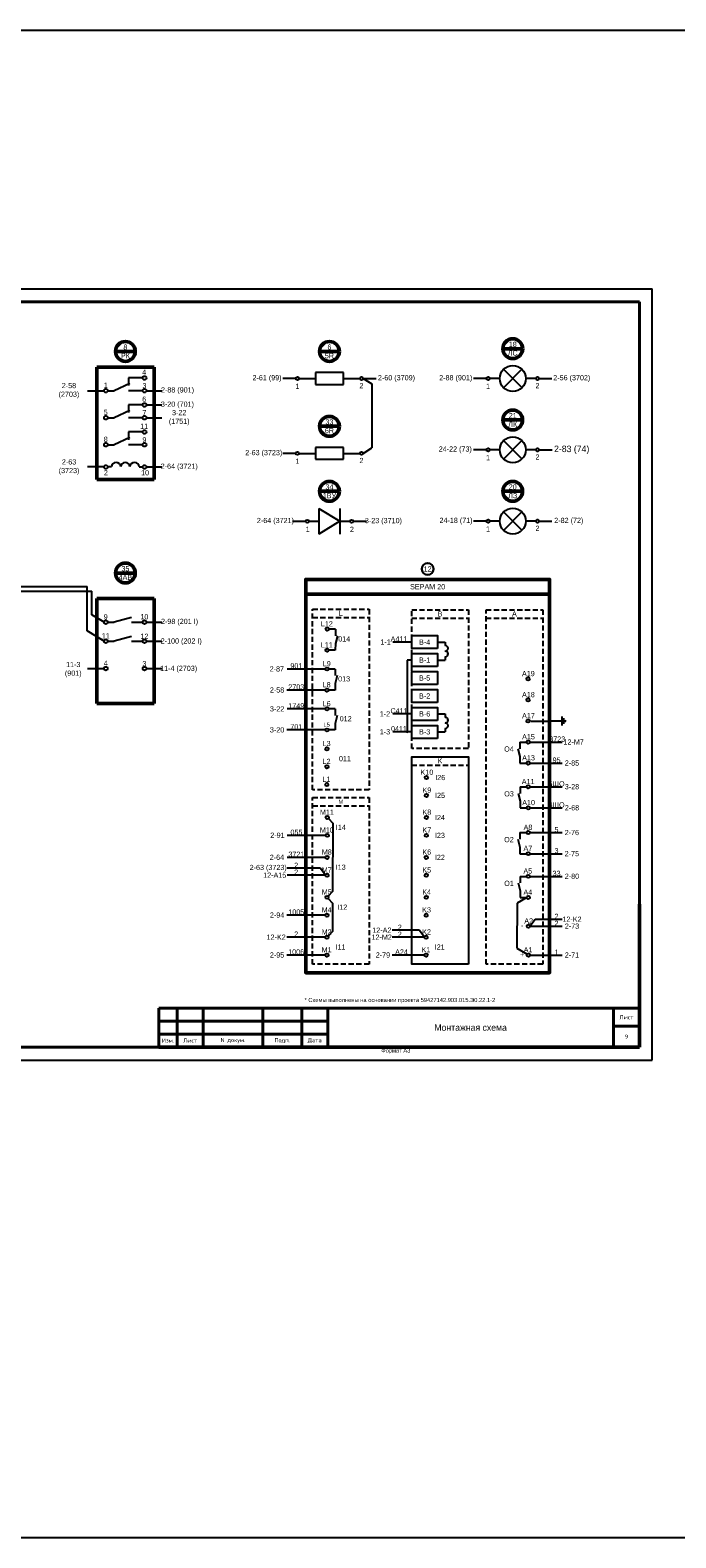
# Model space of a CAD drawing. Header units: millimetres. Extents: x 4897 to 12009, y -3017 to 2708.
# Tile 78 of 86: x 8929 to 9177, y 1313 to 1894. Entities that reach past the tile are written whole.
import ezdxf

# ---------------------------------------------------------------- set-up
doc = ezdxf.new("R2010")
doc.units = ezdxf.units.MM
doc.linetypes.add('JIS_02_2.0', pattern=[3, 2, -1])
doc.layers.add('основная 0.5', color=7, linetype='Continuous', lineweight=50)
doc.styles.add('SIMPLEX', font='txt', dxfattribs={"height": 5})

msp = doc.modelspace()

# ---------------------------------------------------------------- linework, layer by layer
for p, q in [((8748.24, 1794.23), (9168.26, 1794.23)), ((9168.26, 1497.19), (9168.26, 1794.23)), ((9168.26, 1497.19), (9168.26, 1794.23)), ((8972.08, 1759.88), (8966.65, 1759.88)), ((8966.65, 1759.88), (8966.65, 1756.99)), ((9031.06, 1759.67), (9026.06, 1759.67)), ((9032.26, 1759.67), (9038.57, 1759.67)), ((9049.4, 1761.93), (9038.57, 1761.93)), ((9049.4, 1759.67), (9055.72, 1759.67)), ((9056.92, 1759.67), (9061.92, 1759.67)), ((9104.45, 1759.67), (9099.45, 1759.67)), ((9109.57, 1759.67), (9105.65, 1759.67)), ((9123.49, 1759.67), (9119.57, 1759.67)), ((9124.68, 1759.67), (9129.68, 1759.67)), ((8967.12, 1757.74), (8961.16, 1754.98)), ((8972.08, 1754.98), (8966.65, 1754.98)), ((9060.28, 1757.59), (9060.28, 1732.92)), ((8972.08, 1749.48), (8966.65, 1749.48)), ((8966.65, 1749.48), (8966.65, 1746.59)), ((8967.12, 1747.34), (8961.16, 1744.57)), ((8972.08, 1744.57), (8966.65, 1744.57)), ((8967.12, 1736.93), (8961.16, 1734.17)), ((8972.08, 1739.07), (8966.65, 1739.07)), ((8966.65, 1739.07), (8966.65, 1736)), ((8972.08, 1734.17), (8966.65, 1734.17)), ((9031.06, 1730.84), (9026.06, 1730.84)), ((9032.26, 1730.84), (9038.57, 1730.84)), ((9049.4, 1733.09), (9038.57, 1733.09)), ((9049.4, 1730.84), (9055.72, 1730.84)), ((9123.49, 1732.21), (9119.57, 1732.21)), ((9124.69, 1732.2), (9129.69, 1732.2)), ((9104.45, 1704.74), (9099.45, 1704.74)), ((9109.57, 1704.74), (9105.65, 1704.74)), ((9123.49, 1704.74), (9119.57, 1704.74)), ((9124.68, 1704.74), (9129.68, 1704.74)), ((8877.68, 1679.57), (8950.74, 1679.57)), ((8950.74, 1662.52), (8950.74, 1679.57)), ((8879.5, 1677.75), (8952.56, 1677.75)), ((8952.56, 1668.71), (8952.56, 1677.75)), ((8957.21, 1665.83), (8952.56, 1668.71)), ((8967.83, 1667.69), (8961.16, 1665.83)), ((8957.21, 1658.51), (8950.74, 1662.52)), ((8967.83, 1665.83), (8972.08, 1665.83)), ((9046.27, 1663.17), (9043.73, 1663.17)), ((9046.27, 1663.17), (9046.26, 1660.62)), ((9047.04, 1660.62), (9046.26, 1657.62)), ((8967.83, 1660.38), (8961.16, 1658.51)), ((8967.83, 1658.51), (8972.08, 1658.51)), ((9046.25, 1655.06), (9043.71, 1655.06)), ((9046.26, 1657.62), (9046.25, 1655.06)), ((9075.65, 1658.16), (9068.44, 1658.16)), ((9085.65, 1658.16), (9088.6, 1658.16)), ((9088.6, 1658.16), (9088.6, 1656.84)), ((9075.65, 1651.25), (9073.93, 1651.25)), ((9073.93, 1651.25), (9073.93, 1623.59)), ((9085.65, 1651.25), (9088.6, 1651.25)), ((9088.6, 1652.55), (9088.6, 1651.25)), ((8950.78, 1647.97), (8957.21, 1647.97)), ((8973.52, 1647.97), (8979.42, 1647.97)), ((9042.47, 1647.8), (9027.7, 1647.8)), ((9046.23, 1647.8), (9043.69, 1647.8)), ((9046.23, 1647.8), (9046.22, 1645.25)), ((9047, 1645.25), (9046.22, 1642.25)), ((9042.42, 1639.7), (9027.65, 1639.7)), ((9046.21, 1639.7), (9043.67, 1639.7)), ((9046.22, 1642.25), (9046.21, 1639.7)), ((9042.44, 1632.43), (9027.67, 1632.43)), ((9046.23, 1632.43), (9043.69, 1632.43)), ((9046.23, 1632.43), (9046.22, 1629.88)), ((9046.22, 1626.88), (9046.21, 1624.33)), ((9047, 1629.88), (9046.22, 1626.88)), ((9075.65, 1630.51), (9068.44, 1630.51)), ((9085.65, 1630.51), (9088.6, 1630.51)), ((9088.6, 1630.51), (9088.6, 1629.19)), ((9121.5, 1627.78), (9129.11, 1627.78)), ((9133.59, 1627.78), (9128.74, 1627.78)), ((9133.59, 1626.03), (9133.59, 1629.53)), ((9134.29, 1626.73), (9134.29, 1628.83)), ((9134.61, 1627.43), (9134.61, 1628.13)), ((9134.61, 1628.13), (9134.96, 1627.78)), ((9134.61, 1627.43), (9134.96, 1627.78)), ((9042.42, 1624.33), (9027.65, 1624.33)), ((9046.21, 1624.33), (9043.67, 1624.33)), ((9075.65, 1623.59), (9068.44, 1623.59)), ((9085.65, 1623.59), (9088.6, 1623.59)), ((9088.6, 1624.89), (9088.6, 1623.59)), ((9116.57, 1617.12), (9117.35, 1614.12)), ((9117.34, 1619.67), (9117.35, 1617.12)), ((9117.34, 1619.67), (9119.88, 1619.67)), ((9117.35, 1614.12), (9117.36, 1611.57)), ((9121.14, 1619.67), (9133.59, 1619.67)), ((9117.36, 1611.57), (9119.9, 1611.57)), ((9121.16, 1611.57), (9133.59, 1611.57)), ((9117.37, 1602.44), (9117.38, 1599.88)), ((9117.37, 1602.44), (9119.91, 1602.44)), ((9121.17, 1602.44), (9133.59, 1602.44)), ((9116.6, 1599.88), (9117.38, 1596.88)), ((9117.38, 1596.88), (9117.39, 1594.33)), ((9117.39, 1594.33), (9119.93, 1594.33)), ((9121.19, 1594.33), (9133.59, 1594.33)), ((9043.58, 1590.18), (9045.27, 1588.43)), ((9045.24, 1588.47), (9045.21, 1562.11)), ((9042.49, 1583.75), (9027.72, 1583.75)), ((9116.57, 1582.25), (9117.35, 1579.25)), ((9117.34, 1584.8), (9117.35, 1582.25)), ((9117.34, 1584.8), (9119.88, 1584.8)), ((9117.35, 1579.25), (9117.36, 1576.69)), ((9121.13, 1584.8), (9133.56, 1584.8)), ((9042.47, 1575.26), (9027.7, 1575.26)), ((9117.36, 1576.69), (9119.9, 1576.69)), ((9121.15, 1576.69), (9133.56, 1576.69)), ((9040.43, 1571.06), (9027.68, 1571.06)), ((9042.45, 1568.38), (9027.68, 1568.38)), ((9042.45, 1568.38), (9040.43, 1571.06)), ((9117.37, 1567.96), (9117.38, 1565.41)), ((9117.37, 1567.96), (9119.91, 1567.96)), ((9121.17, 1567.96), (9133.59, 1567.96)), ((9045.21, 1562.11), (9043.5, 1560.34)), ((9116.6, 1565.41), (9117.38, 1562.41)), ((9117.38, 1562.41), (9117.39, 1559.85)), ((9043.5, 1559.44), (9045.2, 1557.69)), ((9045.2, 1557.69), (9045.18, 1546.74)), ((9116.21, 1557.67), (9116.16, 1540.25)), ((9119.93, 1559.85), (9116.21, 1557.67)), ((9117.39, 1559.85), (9119.93, 1559.85)), ((9042.42, 1553.01), (9027.65, 1553.01)), ((9121.21, 1548.75), (9123.23, 1551.43)), ((9123.23, 1551.43), (9133.61, 1551.43)), ((9042.4, 1544.52), (9027.63, 1544.52)), ((9045.18, 1546.74), (9043.46, 1544.97)), ((9078.55, 1547.21), (9068.18, 1547.21)), ((9080.58, 1544.52), (9068.18, 1544.52)), ((9080.58, 1544.52), (9078.55, 1547.21)), ((9121.21, 1548.75), (9133.59, 1548.75)), ((9116.16, 1540.25), (9120.06, 1537.96)), ((9042.38, 1537.64), (9027.61, 1537.64)), ((9080.56, 1537.64), (9068.18, 1537.64)), ((9121.23, 1537.64), (9133.59, 1537.64)), ((8748.24, 1497.19), (9168.26, 1497.19))]:
    msp.add_line(p, q)
at = {"lineweight": 40}
for p, q in [((8768.24, 1789.23), (9163.34, 1789.23)), ((9163.34, 1789.23), (9163.34, 1502.23)), ((8978.34, 1517.23), (9043.34, 1517.23)), ((9153.34, 1517.23), (9153.34, 1502.23)), ((8978.34, 1512.23), (9043.34, 1512.23)), ((9153.34, 1510.23), (9163.34, 1510.23)), ((8978.34, 1507.23), (9043.34, 1507.23)), ((8768.24, 1502.23), (9163.34, 1502.23))]:
    msp.add_line(p, q, dxfattribs=at)
at = {"lineweight": 50}
for p, q in [((9118.39, 1771.15), (9110.74, 1771.15)), ((8969.25, 1770.09), (8961.6, 1770.09)), ((9047.81, 1770.09), (9040.16, 1770.09)), ((8976.47, 1764.06), (8954.38, 1764.06)), ((8954.38, 1764.06), (8954.38, 1720.76)), ((8976.47, 1764.06), (8976.47, 1720.76)), ((9118.39, 1743.69), (9110.74, 1743.69)), ((9118.39, 1743.69), (9110.74, 1743.69)), ((9047.81, 1741.26), (9040.16, 1741.26)), ((8976.47, 1720.76), (8954.38, 1720.76)), ((9047.81, 1716.23), (9040.16, 1716.23)), ((9118.39, 1716.23), (9110.74, 1716.23)), ((9118.39, 1716.23), (9110.74, 1716.23)), ((8969.25, 1684.77), (8961.6, 1684.77)), ((8976.47, 1674.91), (8954.38, 1674.91)), ((8954.38, 1674.91), (8954.38, 1634.55)), ((8976.47, 1674.91), (8976.47, 1634.55)), ((8976.47, 1634.55), (8954.38, 1634.55))]:
    msp.add_line(p, q, dxfattribs=at)
at = {"color": 7}
for p, q in [((9038.57, 1761.93), (9038.57, 1757.41)), ((9049.4, 1757.41), (9049.4, 1761.93)), ((9056.92, 1759.67), (9060.28, 1757.59)), ((8950.78, 1754.98), (8957.21, 1754.98)), ((8958.64, 1754.98), (8961.16, 1754.98)), ((8973.52, 1754.98), (8979.42, 1754.98)), ((9038.57, 1757.41), (9049.4, 1757.41)), ((8973.52, 1749.48), (8979.42, 1749.48)), ((8958.64, 1744.57), (8961.16, 1744.57)), ((8973.52, 1744.57), (8979.42, 1744.57)), ((8958.64, 1734.17), (8961.16, 1734.17)), ((9038.57, 1733.09), (9038.57, 1728.58)), ((9049.4, 1728.58), (9049.4, 1733.09)), ((9056.92, 1730.84), (9060.28, 1732.92)), ((9104.45, 1732.21), (9099.45, 1732.21)), ((9109.57, 1732.21), (9105.65, 1732.21)), ((8957.21, 1725.59), (8950.78, 1725.59)), ((8960.06, 1725.59), (8958.64, 1725.59)), ((8970.75, 1725.59), (8972.08, 1725.59)), ((8973.52, 1725.59), (8979.42, 1725.59)), ((9038.57, 1728.58), (9049.4, 1728.58)), ((9039.97, 1709.61), (9039.97, 1699.76)), ((9039.97, 1709.61), (9048.01, 1704.69)), ((9048.01, 1709.61), (9048.01, 1699.76)), ((9029.77, 1704.69), (9034.85, 1704.69)), ((9036.05, 1704.69), (9039.97, 1704.69)), ((9048.01, 1704.69), (9039.97, 1699.76)), ((9048.01, 1704.69), (9051.93, 1704.69)), ((9053.13, 1704.69), (9058.21, 1704.69)), ((8958.64, 1665.83), (8961.16, 1665.83)), ((8973.52, 1665.83), (8979.42, 1665.83)), ((8958.64, 1658.51), (8961.16, 1658.51)), ((8973.52, 1658.51), (8979.42, 1658.51))]:
    msp.add_line(p, q, dxfattribs=at)
at = {"color": 40, "true_color": 0xf8d731}
for p, q in [((9118.11, 1756.14), (9111.03, 1763.2)), ((9111.04, 1756.12), (9118.08, 1763.23)), ((9114.57, 1759.67), (9114.57, 1759.67))]:
    msp.add_line(p, q, dxfattribs=at)
at = {"color": 1}
for p, q in [((9118.11, 1728.68), (9111.03, 1735.74)), ((9111.04, 1728.66), (9118.08, 1735.76)), ((9114.57, 1732.21), (9114.57, 1732.21))]:
    msp.add_line(p, q, dxfattribs=at)
at = {"color": 3}
for p, q in [((9118.11, 1701.21), (9111.03, 1708.27)), ((9111.04, 1701.2), (9118.08, 1708.3)), ((9114.57, 1704.74), (9114.57, 1704.74))]:
    msp.add_line(p, q, dxfattribs=at)
at = {"linetype": 'JIS_02_2.0'}
for p, q in [((9037.47, 1667.63), (9059.33, 1667.63)), ((9075.65, 1667.42), (9097.51, 1667.42)), ((9104.28, 1667.42), (9126.14, 1667.42)), ((9075.65, 1610.84), (9097.51, 1610.84)), ((9037.47, 1595.09), (9059.33, 1595.09))]:
    msp.add_line(p, q, dxfattribs=at)
at = {"color": 1}
msp.add_lwpolyline([(5068.94, 1893.8), (10143.57, 1893.8), (10143.57, 1313.24), (5068.94, 1313.24)], close=True, dxfattribs=at)
at = {"lineweight": 50}
msp.add_lwpolyline([(9034.87, 1682.31), (9034.87, 1682.31), (9128.74, 1682.31), (9128.74, 1676.62), (9034.87, 1676.62), (9034.87, 1682.31)], dxfattribs=at)
msp.add_lwpolyline([(9034.87, 1676.62), (9128.74, 1676.62), (9128.74, 1530.83), (9034.87, 1530.83)], close=True, dxfattribs=at)
at = {"linetype": 'JIS_02_2.0'}
for points in [[(9059.33, 1601.23), (9037.47, 1601.23), (9037.47, 1670.83), (9059.33, 1670.83)], [(9097.51, 1617.14), (9075.65, 1617.14), (9075.65, 1670.62), (9097.51, 1670.62)], [(9126.14, 1534.13), (9104.28, 1534.13), (9104.28, 1670.62), (9126.14, 1670.62)], [(9059.33, 1534.13), (9037.47, 1534.13), (9037.47, 1598.29), (9059.33, 1598.29)]]:
    msp.add_lwpolyline(points, close=True, dxfattribs=at)
for points in [[(9085.65, 1655.66), (9075.65, 1655.66), (9075.65, 1660.66), (9085.65, 1660.66)], [(9085.65, 1655.66), (9075.65, 1655.66), (9075.65, 1660.66), (9085.65, 1660.66)], [(9085.65, 1648.75), (9075.65, 1648.75), (9075.65, 1653.75), (9085.65, 1653.75)], [(9085.65, 1648.75), (9075.65, 1648.75), (9075.65, 1653.75), (9085.65, 1653.75)], [(9085.65, 1641.83), (9075.65, 1641.83), (9075.65, 1646.83), (9085.65, 1646.83)], [(9085.65, 1641.83), (9075.65, 1641.83), (9075.65, 1646.83), (9085.65, 1646.83)], [(9085.65, 1634.92), (9075.65, 1634.92), (9075.65, 1639.92), (9085.65, 1639.92)], [(9085.65, 1634.92), (9075.65, 1634.92), (9075.65, 1639.92), (9085.65, 1639.92)], [(9085.65, 1628.01), (9075.65, 1628.01), (9075.65, 1633), (9085.65, 1633)], [(9085.65, 1628.01), (9075.65, 1628.01), (9075.65, 1633), (9085.65, 1633)], [(9085.65, 1621.09), (9075.65, 1621.09), (9075.65, 1626.09), (9085.65, 1626.09)], [(9085.65, 1621.09), (9075.65, 1621.09), (9075.65, 1626.09), (9085.65, 1626.09)], [(9097.51, 1534.13), (9075.65, 1534.13), (9075.65, 1614.04), (9097.51, 1614.04)]]:
    msp.add_lwpolyline(points, close=True)
at = {"lineweight": 50, "const_width": 0.45}
msp.add_lwpolyline([(9073.93, 1623.87, 1), (9073.93, 1623.32, 1)], format="xyb", close=True, dxfattribs=at)
at = {"lineweight": 50}
for centre in [(8965.43, 1770.09), (9043.99, 1770.09), (9114.57, 1771.15), (9114.56, 1743.69), (9043.99, 1741.26), (9043.99, 1716.23), (9114.56, 1716.23), (8965.43, 1684.77)]:
    msp.add_circle(centre, 3.82, dxfattribs=at)
at = {"color": 7}
for centre, radius in [((8972.8, 1759.88), 0.719), ((9114.57, 1759.67), 5), ((8957.93, 1754.98), 0.719), ((8972.8, 1754.98), 0.719), ((8972.8, 1749.48), 0.719), ((8957.93, 1744.57), 0.719), ((8972.8, 1744.57), 0.719), ((8972.8, 1739.07), 0.719), ((9114.57, 1732.21), 5), ((8957.93, 1734.17), 0.719), ((8972.8, 1734.17), 0.719), ((9105.05, 1732.21), 0.599), ((8957.93, 1725.59), 0.719), ((8972.8, 1725.59), 0.719), ((9114.57, 1704.74), 5), ((8957.93, 1665.83), 0.719), ((8972.8, 1665.83), 0.719), ((8957.93, 1658.51), 0.719), ((8972.8, 1658.51), 0.719)]:
    msp.add_circle(centre, radius, dxfattribs=at)
for centre, radius in [((9031.66, 1759.67), 0.599), ((9056.32, 1759.67), 0.599), ((9105.05, 1759.67), 0.599), ((9124.09, 1759.67), 0.599), ((9031.66, 1730.84), 0.599), ((9056.32, 1730.84), 0.599), ((9124.09, 1732.21), 0.599), ((9035.45, 1704.69), 0.599), ((9052.53, 1704.69), 0.599), ((9105.05, 1704.74), 0.599), ((9124.09, 1704.74), 0.599), ((9043.14, 1663.17), 0.629), ((9043.08, 1655.06), 0.629), ((8957.93, 1647.97), 0.719), ((8972.8, 1647.97), 0.719), ((9043.1, 1647.8), 0.629), ((9120.46, 1643.99), 0.629), ((9043.05, 1639.7), 0.629), ((9043.06, 1632.43), 0.629), ((9120.48, 1635.89), 0.629), ((9120.49, 1627.78), 0.629), ((9043.05, 1624.33), 0.629), ((9120.51, 1619.67), 0.629), ((9043.03, 1617.06), 0.629), ((9043.01, 1610.18), 0.629), ((9120.53, 1611.57), 0.629), ((9042.99, 1603.3), 0.629), ((9081.34, 1606), 0.629), ((9120.54, 1602.44), 0.629), ((9081.34, 1599.12), 0.629), ((9043.14, 1590.63), 0.629), ((9081.32, 1590.63), 0.629), ((9120.56, 1594.33), 0.629), ((9120.51, 1584.8), 0.629), ((9043.12, 1583.75), 0.629), ((9081.3, 1583.75), 0.629), ((9043.1, 1575.26), 0.629), ((9081.28, 1575.26), 0.629), ((9120.52, 1576.69), 0.629), ((9043.08, 1568.38), 0.629), ((9081.26, 1568.38), 0.629), ((9120.54, 1567.96), 0.629), ((9043.06, 1559.89), 0.629), ((9081.24, 1559.89), 0.629), ((9120.56, 1559.85), 0.629), ((9043.05, 1553.01), 0.629), ((9081.23, 1553.01), 0.629), ((9043.03, 1544.52), 0.629), ((9081.21, 1544.52), 0.629), ((9120.58, 1548.75), 0.629), ((9043.01, 1537.64), 0.629), ((9081.19, 1537.64), 0.629), ((9120.6, 1537.64), 0.629)]:
    msp.add_circle(centre, radius)
at = {"lineweight": 30}
msp.add_circle((9081.8, 1686.33), 2.25, dxfattribs=at)
at = {"color": 7}
for centre in [(8961.84, 1725.59), (8965.4, 1725.59), (8968.97, 1725.59)]:
    msp.add_arc(centre, 1.78, 0, 180, dxfattribs=at)
at = {"linetype": 'Continuous', "lineweight": 25, "ltscale": 4.8}
for centre, start, end in [((9088.58, 1655.77), 270.82778, 89.02388), ((9088.59, 1653.62), 270.51984, 89.6285), ((9088.58, 1628.11), 270.82778, 89.02388), ((9088.59, 1625.97), 270.51984, 89.6285)]:
    msp.add_arc(centre, 1.07, start, end, dxfattribs=at)
at = {"layer": 'основная 0.5', "color": 0}
for p, q in [((9163.34, 1502.23), (9163.34, 1557.23)), ((8978.34, 1502.23), (9163.34, 1502.23))]:
    msp.add_line(p, q, dxfattribs=at)
at = {"layer": 'основная 0.5', "lineweight": 40}
for p, q in [((8978.34, 1517.23), (8978.34, 1502.23)), ((8985.34, 1502.23), (8985.34, 1517.23)), ((8995.34, 1502.23), (8995.34, 1517.23)), ((9018.34, 1502.23), (9018.34, 1517.23)), ((9033.34, 1502.23), (9033.34, 1517.23)), ((9043.34, 1502.23), (9043.34, 1517.23)), ((9043.34, 1517.23), (9163.34, 1517.23))]:
    msp.add_line(p, q, dxfattribs=at)

# ---------------------------------------------------------------- texts
at = {"color": 7, "style": 'SIMPLEX'}
for s, p in [('1', (9034.85, 1700.6)), ('2', (9051.87, 1700.6))]:
    msp.add_text(s, height=2, dxfattribs=at).set_placement(p)
at = {"color": 7, "attachment_point": 5, "style": 'SIMPLEX'}
for s, insert, char_height, width in [('8\\PРК', (8965.43, 1770.09), 2, 13.7171), ('6\\P5R', (9043.99, 1770.09), 2, 13.7171), ('18\\PЛС', (9114.57, 1771.15), 2, 13.7171), ('4', (8972.65, 1762.09), 2, 2.4873), ('2-61 (99)', (9019.96, 1759.67), 2, 13.7171), ('2-60 (3709)', (9069.8, 1759.67), 2, 13.7171), ('2-88 (901)', (9092.61, 1759.67), 2, 13.7171), ('2-56 (3702)', (9137.3, 1759.67), 2, 19.2048), ('2-58 (2703)', (8943.69, 1754.98), 2, 12.6293), ('1', (8957.86, 1757.04), 2, 2.4873), ('3', (8972.76, 1756.88), 2, 2.4873), ('2-88 (901)', (8985.5, 1754.98), 2, 12.4159), ('1', (9031.66, 1756.65), 2, 13.1618), ('2', (9056.32, 1756.93), 2, 13.1618), ('1', (9105.05, 1756.65), 2, 13.1618), ('2', (9124.09, 1756.93), 2, 13.1618), ('5', (8957.86, 1746.64), 2, 2.4873), ('6', (8972.65, 1751.68), 2, 2.4873), ('7', (8972.76, 1746.48), 2, 2.4873), ('3-22 (1751)', (8986.15, 1744.57), 2, 12.4159), ('3-20 (701)', (8985.46, 1749.48), 2, 12.4159), ('11', (8972.65, 1741.28), 2, 2.4873), ('33\\P6R', (9043.99, 1741.26), 2, 13.7171), ('21\\PЛК', (9114.56, 1743.69), 2, 13.7171), ('8', (8957.86, 1736.24), 2, 2.4873), ('9', (8972.76, 1736.07), 2, 2.4873), ('2-83 (74)', (9137.26, 1732.2), 2.5, 13.6861), ('2-63 (3723)', (9018.7, 1730.84), 2, 13.7171), ('24-22 (73)', (9092.44, 1732.21), 2, 13.7171), ('1', (9105.05, 1729.19), 2, 13.1618), ('2', (9124.09, 1729.47), 2, 13.1618), ('2-63 (3723)', (8943.74, 1725.59), 2, 11.8037), ('2', (8957.93, 1723.4), 2, 2.4873), ('10', (8973, 1723.36), 2, 2.343), ('2-64 (3721)', (8986.16, 1725.59), 2, 13.3206), ('1', (9031.66, 1727.82), 2, 13.1618), ('2', (9056.32, 1728.1), 2, 13.1618), ('\\pt8;34\\P1ВУ', (9043.99, 1716.23), 2, 4.8313), ('20\\PЛЗ', (9114.56, 1716.23), 2, 13.7171), ('2-64 (3721)', (9023.2, 1704.69), 2, 13.7171), ('3-23 (3710)', (9064.77, 1704.66), 2, 14.2223), ('\\pt10;24-18 (71)', (9092.73, 1704.74), 2, 13.7171), ('1', (9105.05, 1701.73), 2, 13.1618), ('2', (9124.09, 1702), 2, 13.1618), ('2-82 (72)', (9136.16, 1704.74), 2, 11.3963), ('35\\P4АВ', (8965.43, 1684.77), 2, 13.7171), ('9', (8957.86, 1667.89), 2, 2.4873), ('10', (8972.76, 1667.91), 2, 2.4873), ('2-98 (201 I)', (8986.28, 1665.83), 2, 13.1522), ('11', (8957.86, 1660.58), 2, 2.4873), ('12', (8972.76, 1660.42), 2, 2.4873), ('\\pt10;2-100 (202 I)', (8986.93, 1658.3), 2, 15.1788), ('11-3 (901)', (8945.35, 1647.57), 2, 10.9019), ('\\pt10;11-4 (2703)', (8985.93, 1647.75), 2, 15.1788)]:
    msp.add_mtext(s, dxfattribs=dict(at, insert=insert, char_height=char_height, width=width))
at = {"attachment_point": 5, "style": 'SIMPLEX'}
for s, insert, char_height, width in [('12', (9081.8, 1686.33), 2, 4.6046), ('{\\C256;SEPAM 20}', (9081.8, 1679.47), 2, 93.8727), ('L12', (9043.01, 1665.21), 2, 4.6655), ('\\pt2;L', (9048.4, 1669.23), 2, 21.8634), ('\\pt2;B', (9086.58, 1669.02), 2, 21.8634), ('\\pt2;A', (9115.21, 1669.02), 2, 21.8634), ('\\pt2;014', (9049.68, 1659.38), 2, 4.6655), ('\\pt2;L11', (9042.95, 1657.1), 2, 4.6655), ('\\pt2;1-1', (9065.61, 1658.19), 2, 4.6655), ('\\pt2;A411', (9070.78, 1659.36), 2, 4.6655), ('B-4', (9080.65, 1658.16), 2, 9.9995), ('4', (8957.86, 1650.03), 2, 2.4873), ('3', (8972.76, 1649.87), 2, 2.4873), ('\\pt2;2-87', (9023.74, 1647.83), 2, 4.6655), ('\\pt2;901', (9031.27, 1649), 2, 4.6655), ('L9', (9042.97, 1649.84), 2, 4.6655), ('B-1', (9080.65, 1651.25), 2, 9.9995), ('\\pt2;013', (9049.65, 1644.01), 2, 4.6655), ('B-5', (9080.65, 1644.33), 2, 9.9995), ('\\pt2;A19', (9120.58, 1646.03), 2, 9), ('\\pt2;2-58', (9023.82, 1639.73), 2, 6.2102), ('\\pt2;2703', (9031.22, 1640.89), 2, 4.6655), ('\\pt2;L8', (9042.92, 1641.74), 2, 4.6655), ('B-2', (9080.65, 1637.42), 2, 9.9995), ('\\pt2;A18', (9120.6, 1637.93), 2, 9), ('\\pt2;3-22', (9023.85, 1632.46), 2, 4.6655), ('\\pt2;1749', (9031.23, 1633.63), 2, 4.6655), ('L6', (9042.94, 1634.47), 2, 4.6655), ('\\pt2;1-2', (9065.36, 1630.54), 2, 9), ('\\pt2;C411', (9070.78, 1631.7), 2, 4.6655), ('B-6', (9080.65, 1630.51), 2, 9.9995), ('\\pt2;701', (9031.22, 1625.52), 2, 9), ('\\pt1.6;L5', (9042.92, 1626.37), 1.6, 9), ('\\pt2;012', (9050.24, 1628.64), 2, 4.6655), ('\\pt2;0411', (9070.78, 1624.79), 2, 4.6655), ('\\pt2;A17', (9120.62, 1629.82), 2, 9), ('\\pt2;3-20', (9023.82, 1624.36), 2, 4.6655), ('\\pt2;L3', (9042.9, 1619.1), 2, 4.6655), ('\\pt2;1-3', (9065.36, 1623.62), 2, 9), ('B-3', (9080.65, 1623.59), 2, 9), ('\\pt2;A15', (9120.63, 1621.71), 2, 9), ('\\pt2;3723', (9131.71, 1620.82), 2, 9), ('\\pt2;12-M7', (9138.02, 1619.71), 2, 9), ('\\pt2;011', (9049.96, 1613.27), 2, 4.6655), ('О4', (9113.1, 1616.98), 2, 9), ('\\pt2;A13', (9120.65, 1613.61), 2, 9), ('\\pt2;L2', (9042.88, 1612.22), 2, 4.6655), ('K10', (9081.51, 1608.04), 2, 9), ('\\pt2;K', (9086.58, 1612.44), 2, 9), ('\\pt2;95', (9131.44, 1612.71), 2, 9), ('\\pt2;2-85', (9137.37, 1611.6), 2, 9), ('\\pt2;L1', (9042.86, 1605.34), 2, 4.6655), ('\\pt2;I26', (9086.63, 1606), 2, 9), ('\\pt2;A11', (9120.5, 1604.48), 2, 9), ('\\pt2;5ШО', (9131.44, 1603.58), 2, 9), ('\\pt2;3-28', (9137.37, 1602.47), 2, 9), ('\\pt1.6;M', (9048.4, 1596.69), 1.6, 21.8634), ('\\pt2;K9', (9081.51, 1601.16), 2, 9), ('\\pt2;I25', (9086.57, 1599.12), 2, 9), ('О3', (9113.13, 1599.74), 2, 9), ('A10', (9120.68, 1596.37), 2, 9), ('M11', (9043.01, 1592.67), 2, 9), ('K8', (9081.5, 1592.67), 2, 9), ('\\pt2;I24', (9086.55, 1590.63), 2, 9), ('\\pt2;4ШО', (9131.44, 1595.47), 2, 9), ('\\pt2;2-68', (9137.37, 1594.36), 2, 9), ('\\pt2;055', (9031.29, 1584.94), 2, 9), ('\\pt2;M10', (9042.99, 1585.79), 2, 9), ('\\pt2;I14', (9048.37, 1586.83), 2, 9), ('\\pt2;K7', (9081.48, 1585.79), 2, 9), ('\\pt2;A8', (9120.43, 1586.84), 2, 9), ('\\pt2;5', (9131.41, 1585.94), 2, 9), ('\\pt2;2-76', (9137.33, 1584.83), 2, 9), ('\\pt2;2-91', (9023.96, 1583.78), 2, 9), ('\\pt2;I23', (9086.53, 1583.75), 2, 9), ('О2', (9113.1, 1582.1), 2, 9), ('\\pt2;A7', (9120.39, 1578.73), 2, 9), ('\\pt2;2-64', (9023.76, 1575.29), 2, 9), ('\\pt2;3721', (9031.27, 1576.46), 2, 9), ('M8', (9042.97, 1577.3), 2, 9), ('K6', (9081.46, 1577.3), 2, 9), ('\\pt2;I22', (9086.51, 1575.26), 2, 9), ('\\pt2;3', (9131.41, 1577.84), 2, 9), ('\\pt2;2-75', (9137.33, 1576.72), 2, 9), ('2-63 (3723)', (9020.41, 1571.09), 2, 15.036), ('\\pt2;12-A15', (9022.93, 1568.41), 2, 9), ('\\pt2;2', (9031.18, 1569.58), 2, 9), ('\\pt2;2', (9031.19, 1572.21), 2, 9), ('\\pt2;M7', (9042.95, 1570.42), 2, 9), ('\\pt2;I13', (9048.33, 1571.47), 2, 9), ('\\pt2;K5', (9081.44, 1570.42), 2, 9), ('\\pt2;A5', (9120.37, 1570), 2, 9), ('\\pt2;33', (9131.44, 1569.1), 2, 9), ('\\pt2;2-80', (9137.37, 1567.99), 2, 9), ('M5', (9042.94, 1561.93), 2, 9), ('K4', (9081.42, 1561.93), 2, 9), ('О1', (9113.13, 1565.26), 2, 9), ('\\pt2;A4', (9120.38, 1561.89), 2, 9), ('\\pt2;M4', (9042.92, 1555.05), 2, 9), ('\\pt2;I12', (9048.93, 1556.1), 2, 9), ('\\pt2;K3', (9081.4, 1555.05), 2, 9), ('\\pt2;2-94', (9023.84, 1553.04), 2, 9), ('\\pt2;1005', (9031.22, 1554.21), 2, 9), ('\\pt2;A2', (9120.7, 1550.79), 2, 9), ('\\pt2;2', (9131.44, 1549.89), 2, 9), ('\\pt2;2', (9131.46, 1552.58), 2, 9), ('\\pt2;12-K2', (9137.39, 1551.46), 2, 9), ('\\pt2;12-K2', (9023.47, 1544.55), 2, 9), ('\\pt2;2', (9031.2, 1545.72), 2, 9), ('\\pt2;M2', (9042.9, 1546.56), 2, 9), ('\\pt2;12-M2', (9064.11, 1544.55), 2, 9), ('\\pt2;12-A2', (9064.18, 1547.24), 2, 9), ('\\pt2;2', (9071.08, 1548.35), 2, 9), ('\\pt2;2', (9071.08, 1545.67), 2, 9), ('\\pt2;K2', (9081.39, 1546.56), 2, 9), ('\\pt2;-', (9118.16, 1549.04), 2, 9), ('\\pt2;2-73', (9137.37, 1548.78), 2, 9), ('\\pt2;2-95', (9023.82, 1537.67), 2, 9), ('\\pt2;1006', (9031.18, 1538.84), 2, 9), ('\\pt2;M1', (9042.88, 1539.68), 2, 9), ('\\pt2;I11', (9048.26, 1540.73), 2, 9), ('\\pt2;2-79', (9064.58, 1537.67), 2, 9), ('\\pt2;A24', (9071.74, 1538.84), 2, 9), ('\\pt2;K1', (9081.16, 1539.68), 2, 9), ('\\pt2;I21', (9086.44, 1540.73), 2, 9), ('\\pt2;+', (9118.18, 1537.91), 2, 9), ('\\pt2;A1', (9120.47, 1539.68), 2, 9), ('\\pt2;1', (9131.44, 1538.78), 2, 9), ('\\pt2;2-71', (9137.37, 1537.67), 2, 9)]:
    msp.add_mtext(s, dxfattribs=dict(at, insert=insert, char_height=char_height, width=width))
at = {"lineweight": 35, "attachment_point": 5, "line_spacing_factor": 0.8, "style": 'SIMPLEX'}
for s, insert, char_height, width in [('\\pi-4.8,l6.4,t6.4;*^IСхемы выполнены на основании проекта 59427142.903.015.Э0.22.1-2', (9070.31, 1520.11), 1.6, 185), ('Монтажная схема', (9098.34, 1509.73), 2.5, 110), ('{\\Fromans|c204;Лист}', (9158.34, 1513.73), 1.6, 10), ('{\\Fromans|c204;Изм.}', (8981.84, 1504.73), 1.6, 7), ('{\\Fromans|c204;Лист}', (8990.34, 1504.73), 1.6, 10), ('{\\Fromans|c0;N \\Fromans|c204;докум.}', (9006.84, 1504.73), 1.6, 23), ('{\\Fromans|c204;Подп.}', (9025.84, 1504.73), 1.6, 15), ('{\\Fromans|c204;Дата}', (9038.34, 1504.73), 1.6, 10), ('{\\Fromans|c204;9}', (9158.34, 1506.23), 1.6, 10.1667)]:
    msp.add_mtext(s, dxfattribs=dict(at, insert=insert, char_height=char_height, width=width))
at = {"lineweight": 30, "insert": (9063.94, 1501.71), "char_height": 1.6, "attachment_point": 1, "style": 'SIMPLEX'}
msp.add_mtext_dynamic_manual_height_columns('Формат А3', width=45.8537, gutter_width=12.5, heights=[0], dxfattribs=at)

doc.saveas('drawing.dxf')
